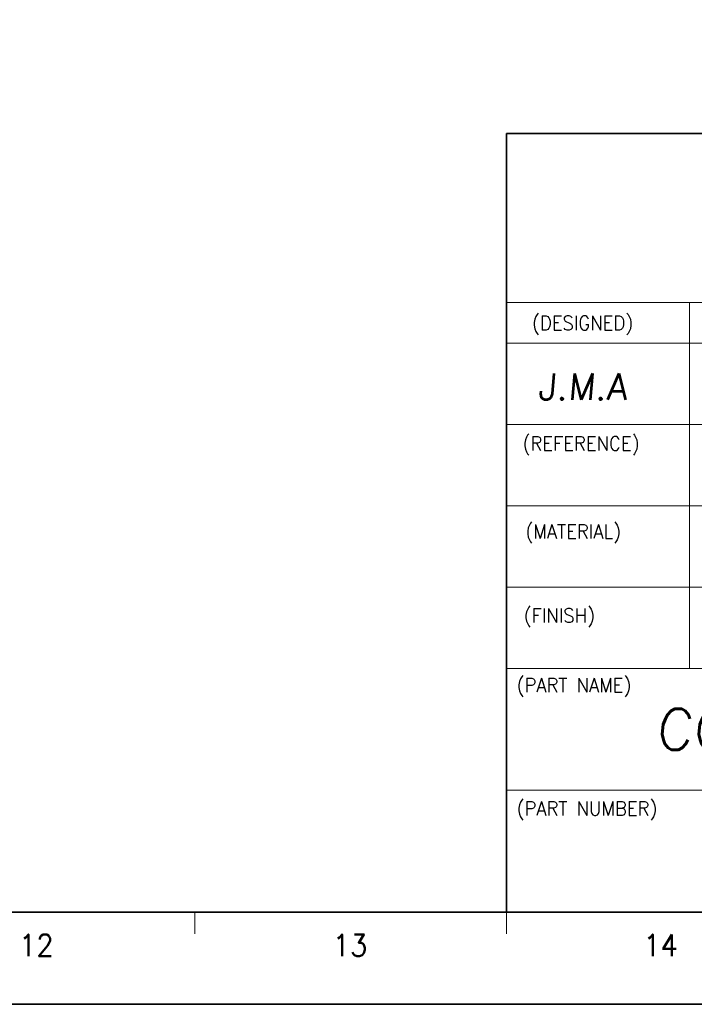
# Model space of a CAD drawing. Header units: millimetres. Extents: x 4065 to 8083, y -652 to 5416.
# Tile 228 of 256: x 4985 to 5140, y 4565 to 4790. Entities that reach past the tile are written whole.
import ezdxf
from ezdxf.enums import TextEntityAlignment as Align

# ---------------------------------------------------------------- set-up
doc = ezdxf.new("R2010")
doc.units = ezdxf.units.MM
doc.header["$LTSCALE"] = 0.8
doc.layers.get('0').update_dxf_attribs({"linetype": 'CONTINUOUS', "lineweight": 0})
doc.layers.add('2', color=3, linetype='CONTINUOUS', lineweight=0)
doc.styles.add('GHS', font='romans', dxfattribs={"height": 2, "bigfont": 'whgtxt'})
doc.styles.get("Standard").update_dxf_attribs({"font": 'romans.shx', "width": 0.8, "oblique": 5, "bigfont": 'whgtxt.shx'})

msp = doc.modelspace()

# ---------------------------------------------------------------- linework, layer by layer
at = {"color": 7, "linetype": 'Continuous', "lineweight": 35}
for p, q in [((5096.738, 4585.783), (5096.738, 4763.834)), ((5096.738, 4763.834), (5310.399, 4763.834)), ((4170.872, 4585.783), (5310.399, 4585.783))]:
    msp.add_line(p, q, dxfattribs=at)
at = {"color": 7, "linetype": 'Continuous'}
for p, q in [((5096.738, 4725.127), (5310.399, 4725.127)), ((5138.541, 4641.52), (5138.541, 4725.127)), ((5096.738, 4715.837), (5222.147, 4715.837)), ((5096.738, 4697.258), (5310.399, 4697.258)), ((5096.738, 4678.679), (5271.918, 4678.679)), ((5096.738, 4660.1), (5310.399, 4660.1)), ((5096.738, 4641.52), (5310.399, 4641.52)), ((5096.738, 4613.652), (5310.399, 4613.652)), ((5025.517, 4580.802), (5025.517, 4585.783)), ((5096.738, 4585.783), (5310.399, 4585.783)), ((5096.738, 4585.783), (5310.399, 4585.783)), ((5096.738, 4580.802), (5096.738, 4585.783))]:
    msp.add_line(p, q, dxfattribs=at)
at = {"color": 7, "linetype": 'Continuous', "lineweight": 35}
msp.add_lwpolyline([(5332.145, 5404.717), (4144.145, 5404.717), (4144.145, 4564.717), (5332.145, 4564.717)], close=True, dxfattribs=at)

# ---------------------------------------------------------------- texts
at = {"color": 7, "linetype": 'Continuous', "width": 0.933333}
for s, height, p in [('(DESIGNED)', 3.2303, (5102.528, 4722.097)), ('(REFERENCE)', 3.23025, (5100.371, 4694.544)), ('(MATERIAL)', 3.2303, (5101.029, 4674.411)), ('(FINISH)', 3.2303, (5100.644, 4655.237)), ('(PART NAME)', 3.23025, (5099.013, 4639.298)), ('(PART NUMBER)', 3.23025, (5099.013, 4611.109))]:
    msp.add_text(s, height=height, dxfattribs=at).set_placement(p, align=Align.TOP_LEFT)
for s, p in [('12', (4989.252, 4578.215)), ('13', (5060.945, 4578.215)), ('14', (5131.91, 4578.215))]:
    msp.add_text(s, height=4.9805, dxfattribs=at).set_placement(p, align=Align.MIDDLE_CENTER)
at = {"layer": '2', "style": 'GHS', "oblique": 5}
for s, height, p in [('J.M.A', 6.0598, (5103.915, 4702.875)), ('COVER. MOD FRONT P2', 9.30786, (5130.797, 4622.926))]:
    msp.add_text(s, height=height, dxfattribs=at).set_placement(p)

doc.saveas('drawing.dxf')
